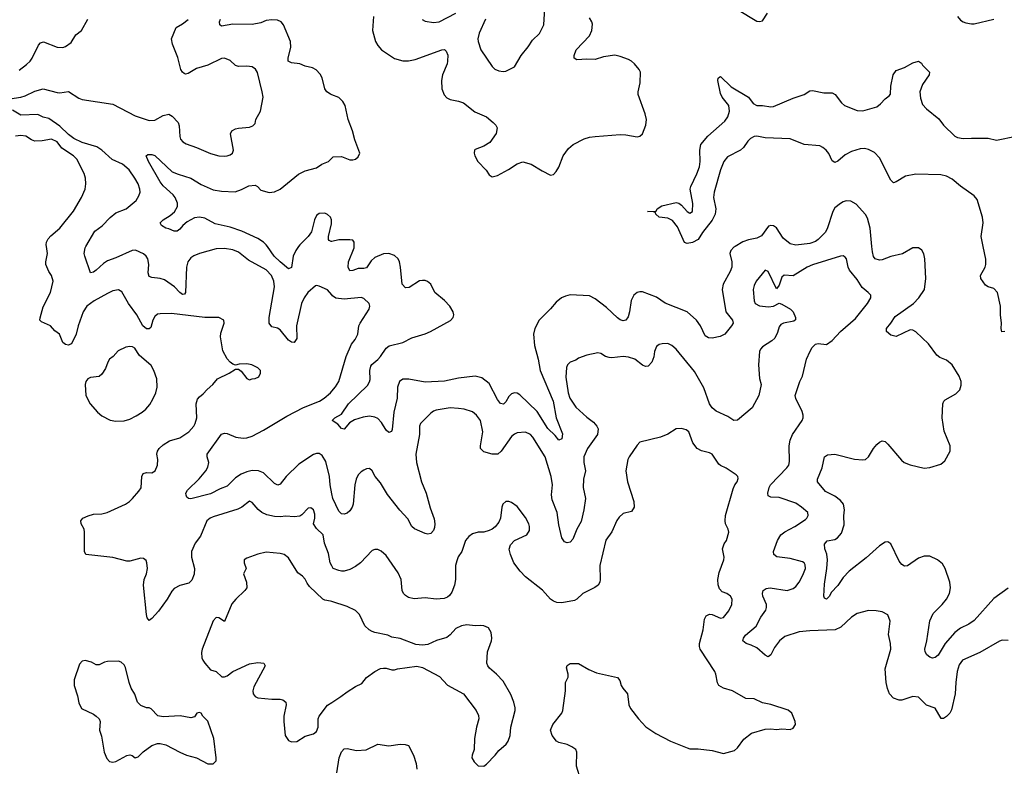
# Model space of a CAD drawing. Header units: inches. Extents: x 1839270 to 1929235, y 762242 to 910350.
# Tile 249 of 256: x 1867761 to 1874825, y 876270 to 881626. Entities that reach past the tile are written whole.
import ezdxf

# ---------------------------------------------------------------- set-up
doc = ezdxf.new("R2010")
doc.units = ezdxf.units.IN
doc.header["$MEASUREMENT"] = 0
for name, color, linetype in [('B8867', 7, 'Continuous'), ('B8868', 7, 'Continuous'), ('B8877', 7, 'Continuous'), ('B8878', 7, 'Continuous')]:
    doc.layers.add(name, color=color, linetype=linetype)

msp = doc.modelspace()

# ---------------------------------------------------------------- linework, layer by layer
at = {"layer": 'B8867', "color": 5}
for points, elevation in [([(1870000, 877707.7), (1869987.6, 877730), (1869975.4, 877795.4), (1869948.8, 877870), (1869938.9, 877930), (1869890, 877976.1), (1869868.7, 878010), (1869879.7, 878050), (1869878, 878078), (1869870, 878109.2), (1869850, 878123.7), (1869830, 878122.7), (1869785.3, 878074.7), (1869770, 878064.7), (1869730, 878059.8), (1869670, 878064.8), (1869630, 878060.6), (1869590, 878062.4), (1869533.9, 878073.9), (1869498.9, 878090), (1869471.2, 878111.2), (1869430, 878162.9), (1869410, 878171.6), (1869354.4, 878130), (1869325.4, 878114.6), (1869150, 878060.7), (1869127.2, 878050), (1869104.7, 878030), (1869058.2, 877921.8), (1869021.1, 877870), (1868994.3, 877810), (1868993.6, 877770), (1869015.9, 877690), (1869012.1, 877647.9), (1868995.6, 877604.4), (1868975.4, 877584.6), (1868910, 877566.9), (1868870, 877544.2), (1868853.2, 877526.8), (1868819.5, 877470), (1868757.5, 877382.5), (1868710, 877329.4), (1868690, 877316), (1868675.3, 877335.3), (1868670, 877358), (1868649.7, 877570), (1868654.3, 877610), (1868671.2, 877650), (1868676.9, 877690), (1868673.6, 877730), (1868667.2, 877747.2), (1868650, 877760.9), (1868630, 877762.9), (1868550, 877741.2), (1868530, 877740.9), (1868430, 877768.2), (1868235.3, 877790), (1868225.1, 877810), (1868226, 877950), (1868222.7, 877970), (1868202, 878010), (1868199.5, 878030), (1868215.1, 878050), (1868252.1, 878067.9), (1868290, 878077.7), (1868350, 878081.1), (1868388.3, 878091.7), (1868519.3, 878150), (1868549.5, 878170), (1868569.6, 878190), (1868616.3, 878243.7), (1868631.7, 878268.3), (1868637.2, 878350), (1868647.3, 878370), (1868670, 878376.5), (1868710, 878374.4), (1868734, 878390), (1868749.5, 878430), (1868751.6, 878470), (1868745.6, 878510), (1868749.6, 878530), (1868760.5, 878550), (1868790, 878577), (1868835.3, 878604.7), (1868910, 878627.2), (1868924.4, 878635.6), (1868973.6, 878670), (1869009.7, 878710), (1869020.4, 878730), (1869030.9, 878770), (1869026.6, 878870), (1869037.2, 878902.8), (1869050, 878921.1), (1869077.9, 878942.1), (1869105.8, 878974.2), (1869146.3, 879010), (1869179.6, 879050), (1869264, 879090), (1869310, 879118), (1869330, 879118), (1869350, 879104.7), (1869390, 879051.3), (1869410, 879042), (1869429.1, 879050.9), (1869450, 879051.3), (1869476.5, 879063.5), (1869488, 879090), (1869488, 879110), (1869470, 879128), (1869426, 879150), (1869390, 879157.2), (1869334.6, 879154.6), (1869310, 879148), (1869290, 879154), (1869270, 879169), (1869250, 879193.2), (1869218.4, 879250), (1869200.9, 879350), (1869203.7, 879376.3), (1869228, 879450), (1869226, 879470), (1869188.7, 879488.7), (1869090, 879489.6), (1868850, 879518.8), (1868770, 879516.3), (1868750, 879513), (1868730, 879497.6), (1868715.6, 879470), (1868700.9, 879419.1), (1868690, 879407.3), (1868670, 879408.4), (1868644.5, 879430), (1868601.7, 879510), (1868542.4, 879590), (1868494.1, 879674.1), (1868470, 879687.1), (1868430, 879682), (1868390, 879663.1), (1868296.4, 879610), (1868242, 879570), (1868215.6, 879530), (1868180.3, 879430), (1868167.2, 879370), (1868136.4, 879310), (1868130, 879302), (1868110, 879292), (1868090, 879296.2), (1868070, 879309.6), (1868046.6, 879370), (1868014.1, 879394.1), (1867981.2, 879430), (1867917.6, 879457.6), (1867906.6, 879470), (1867907.2, 879487.2), (1867930, 879567.3), (1867981.7, 879670), (1868001.1, 879750), (1867989.7, 879790), (1867970, 879820.7), (1867948.2, 879870), (1867948.1, 879890), (1867960.9, 879950), (1867952.9, 880000)], 660), ([(1870000, 879652.4), (1869968.8, 879688.8), (1869910, 879715.1), (1869890, 879718.7), (1869884.2, 879715.8), (1869829.1, 879670), (1869801.3, 879630), (1869782.2, 879590), (1869746, 879430), (1869750, 879338), (1869730, 879309.3), (1869710, 879312.3), (1869690, 879327), (1869630, 879401.1), (1869610, 879412.3), (1869570, 879423), (1869549.8, 879449.8), (1869551.8, 879490), (1869589.2, 879709.2), (1869584.7, 879750), (1869567.2, 879790), (1869530, 879830.6), (1869401.8, 879901.8), (1869330, 879957.8), (1869290, 879975.9), (1869230, 879986), (1869170, 879983.5), (1869050, 879949.7), (1869010, 879932.3), (1868990, 879917.7), (1868968.1, 879890), (1868958.2, 879850), (1868951.2, 879668.8), (1868942.4, 879657.6), (1868930, 879654.3), (1868910, 879668.6), (1868870.5, 879710.5), (1868799.7, 879759.7), (1868770, 879770.7), (1868710, 879776), (1868690, 879785.1), (1868683.9, 879810), (1868688.7, 879870), (1868679.7, 879910), (1868668.2, 879930), (1868650, 879946.9), (1868592.4, 879972.4), (1868568.7, 879971.3), (1868450, 879918.2), (1868390, 879896.4), (1868362, 879878), (1868310, 879829.6), (1868290, 879815.1), (1868270, 879809.3), (1868227.8, 879930), (1868224.2, 879950), (1868229.6, 879990), (1868235.5, 880000)], 640), ([(1869762.3, 880000), (1869741.3, 879970), (1869723, 879930), (1869711.2, 879848.8), (1869690, 879839.7), (1869630, 879888.3), (1869587.4, 879930), (1869537.8, 880000)], 620), ([(1870000, 878224.9), (1869987.9, 878290), (1869983.6, 878350), (1869956.6, 878456.6), (1869930, 878500.5), (1869910, 878512.8), (1869890, 878514), (1869870, 878506.9), (1869762.6, 878437.4), (1869671.9, 878348.1), (1869630, 878293.6), (1869612.8, 878287.2), (1869590, 878298.9), (1869510, 878376), (1869474, 878390), (1869430, 878392.2), (1869390, 878382.9), (1869350, 878365.6), (1869310, 878338.5), (1869250, 878278.9), (1869199.5, 878260.5), (1869130, 878225.1), (1868990, 878189.6), (1868972.1, 878192.1), (1868961.2, 878201.2), (1868954.8, 878214.8), (1868954, 878230), (1868964.2, 878250), (1869048.1, 878331.9), (1869096.1, 878390), (1869110, 878416.3), (1869116.8, 878450), (1869106.3, 878490), (1869106.3, 878510), (1869210, 878653), (1869230, 878659.3), (1869250, 878657), (1869311.1, 878631.1), (1869363.8, 878623.8), (1869390, 878626.2), (1869430, 878638.7), (1869510, 878681.2), (1869677.8, 878782.2), (1869796.6, 878843.4), (1869911.8, 878890), (1869945.1, 878910), (1869990, 878950.4), (1870000, 878961.7)], 640), ([(1870000, 877451), (1869990, 877454.3), (1869950, 877461.6), (1869936, 877470), (1869839.7, 877559.7), (1869822.6, 877582.6), (1869810, 877612.3), (1869790, 877634.5), (1869756.9, 877656.9), (1869690, 877765.2), (1869659, 877790), (1869630, 877797.6), (1869530, 877806), (1869468.9, 877791.1), (1869390, 877762.7), (1869371, 877750), (1869370.7, 877730), (1869386, 877690), (1869367.3, 877650), (1869387.7, 877590), (1869391, 877550), (1869376, 877530), (1869310.8, 877470), (1869284.1, 877435.9), (1869230, 877309), (1869190, 877336), (1869170, 877338), (1869150, 877312.3), (1869070.4, 877110), (1869065.9, 877085.9), (1869068.9, 877048.9), (1869074.9, 877030), (1869088.8, 877008.8), (1869130, 876962.8), (1869170, 876951), (1869210.9, 876910.9), (1869230, 876910.8), (1869250, 876918.8), (1869289.6, 876950.4), (1869410, 877004), (1869470, 877013.4), (1869512, 877010), (1869521, 876990), (1869440.7, 876839.3), (1869433, 876810), (1869436.3, 876790), (1869450.4, 876770.4), (1869470, 876760.5), (1869570, 876750.7), (1869630, 876750.7), (1869650, 876746.8), (1869670, 876731), (1869672.7, 876710), (1869657.1, 876630), (1869654.9, 876590), (1869666.4, 876490), (1869690, 876454), (1869710, 876444.9), (1869750, 876447.7), (1869810, 876486), (1869870, 876502.8), (1869890, 876518.8), (1869903.6, 876550), (1869902, 876610), (1869909.7, 876630), (1869970, 876708.2), (1870000, 876727.5)], 680)]:
    msp.add_lwpolyline(points, dxfattribs=dict(at, elevation=elevation))
at = {"layer": 'B8867', "color": 5, "elevation": 680}
for points in [[(1868550, 879282.5), (1868522, 879278), (1868468, 879250), (1868430.5, 879210), (1868404.9, 879190), (1868392.2, 879170), (1868377.3, 879122.7), (1868350, 879083.7), (1868330, 879066.6), (1868270, 879058.3), (1868250.7, 879050), (1868236.5, 879030), (1868230.3, 879010), (1868236.3, 878930), (1868267.7, 878870), (1868319.1, 878810), (1868350, 878784.4), (1868410, 878754), (1868450, 878746.7), (1868510, 878748.9), (1868550, 878760.9), (1868596, 878784), (1868640.7, 878810), (1868667, 878833), (1868694.6, 878865.4), (1868716.6, 878903.4), (1868737.7, 878950), (1868747.1, 878990), (1868744.2, 879050), (1868723.6, 879110), (1868704.5, 879144.5), (1868619.3, 879219.3), (1868588, 879270), (1868570, 879280.3)], [(1868230, 877029.2), (1868210, 877024), (1868190, 877002), (1868150.8, 876890), (1868150.8, 876850), (1868175.9, 876775.9), (1868185.2, 876725.2), (1868204.9, 876684.9), (1868290, 876642.8), (1868310.5, 876630.5), (1868330.8, 876610), (1868338.8, 876590), (1868334, 876530), (1868347, 876487), (1868367.7, 876370), (1868385.1, 876325.1), (1868404.2, 876304.2), (1868430, 876298.6), (1868450, 876303.5), (1868530, 876346.7), (1868550, 876353), (1868567.5, 876347.5), (1868590, 876331), (1868610, 876337.3), (1868646.7, 876373.3), (1868710, 876419.3), (1868750, 876433), (1868770, 876433.4), (1868810, 876424.9), (1868910.4, 876370.4), (1868958, 876350), (1869030, 876330.4), (1869110, 876288.5), (1869150, 876288.5), (1869169.5, 876310), (1869171.6, 876330), (1869153.5, 876470), (1869110, 876594), (1869074, 876630), (1869062, 876650), (1869050, 876655.1), (1869032, 876650), (1869015.2, 876624.8), (1868990, 876618), (1868911.7, 876631.7), (1868790, 876623.7), (1868752.1, 876632.1), (1868703.1, 876683.1), (1868689.1, 876689.1), (1868670, 876689.3), (1868630, 876705.6), (1868607, 876730), (1868587, 876787), (1868560.5, 876830), (1868546, 876870), (1868519.3, 876979.3), (1868510, 876997.2), (1868490, 877016), (1868470, 877025.2), (1868390, 877022), (1868370, 877018), (1868330, 876998), (1868310, 876998), (1868276.5, 877016.5)]]:
    msp.add_lwpolyline(points, close=True, dxfattribs=at)
at = {"layer": 'B8868', "color": 5}
for points, elevation in [([(1867690, 881059.5), (1867770, 881071.4), (1867800.1, 881079.9), (1867870, 881113.7), (1867930, 881130.4), (1868030, 881103.1), (1868050, 881101.7), (1868110, 881110.4), (1868184.2, 881064.2), (1868210, 881054.6), (1868430, 881020.9), (1868590, 880937.1), (1868690, 880903.5), (1868730, 880906.5), (1868790, 880939.5), (1868830, 880948.4), (1868854.5, 880934.5), (1868897.6, 880890), (1868904.4, 880864.4), (1868908.9, 880788.9), (1868914.9, 880770), (1868930.7, 880750), (1868955.8, 880735.8), (1869030, 880710.3), (1869130, 880666.7), (1869190, 880648.7), (1869227.1, 880647.1), (1869250, 880648.8), (1869270, 880657.1), (1869286.6, 880670), (1869294, 880690), (1869272.3, 880807.7), (1869282.7, 880830), (1869310, 880843.8), (1869330, 880848.2), (1869410, 880856.4), (1869434, 880866), (1869450, 880882.8), (1869456.2, 880910), (1869489.8, 880970.2), (1869507.2, 881070), (1869501.6, 881110), (1869468.2, 881248.2), (1869452.4, 881272.4), (1869430, 881287.3), (1869390, 881293), (1869329.7, 881289.7), (1869310, 881298.4), (1869270, 881334.5), (1869230, 881349.5), (1869210, 881347), (1869110, 881300.5), (1869030, 881275.4), (1868970, 881239.7), (1868950, 881236.3), (1868940.9, 881240.9), (1868928.9, 881248.9), (1868917.4, 881270), (1868896, 881356), (1868856.9, 881450), (1868851.1, 881490), (1868883.6, 881570), (1868930, 881595.6), (1868970, 881627.2)], 640), ([(1867756.6, 881263.4), (1867810, 881304.9), (1867836.8, 881330), (1867850.9, 881350), (1867896.8, 881443.2), (1867910, 881461.6), (1867932.1, 881467.9), (1868030, 881430.4), (1868070, 881427.7), (1868090, 881433.4), (1868130, 881463), (1868162.8, 881517.2), (1868204, 881550), (1868250, 881630.7)], 660), ([(1870000, 881087.1), (1869990, 881091), (1869965.4, 881110), (1869951.4, 881131.4), (1869931.7, 881210), (1869915.8, 881235.8), (1869887, 881267), (1869861.2, 881281.2), (1869810, 881293.6), (1869770, 881309.8), (1869710, 881316.1), (1869688.1, 881328.1), (1869687, 881350), (1869705.3, 881430), (1869704.1, 881470), (1869654, 881590), (1869638, 881610), (1869610, 881623.1), (1869570, 881626.6), (1869530, 881620.2), (1869490, 881604.6), (1869430, 881592.7), (1869290, 881594), (1869210, 881580.7), (1869196, 881590), (1869195.1, 881610), (1869201.7, 881630)], 620), ([(1868235.5, 880000), (1868300.4, 880110), (1868353.7, 880146.3), (1868410, 880207.1), (1868450, 880239.7), (1868524.7, 880270), (1868596.3, 880330), (1868616.6, 880363.4), (1868625.1, 880390), (1868623.5, 880410), (1868610, 880449.2), (1868588.2, 880490), (1868545.4, 880550), (1868498.9, 880590), (1868423.9, 880623.9), (1868349.8, 880690), (1868314.8, 880714.8), (1868210, 880744.6), (1868150, 880773.8), (1868110, 880802.3), (1868050, 880862), (1867970, 880916.5), (1867930, 880926), (1867890, 880945.3), (1867770, 880940.5), (1867710, 880977.6)], 640), ([(1867952.9, 880000), (1867951.3, 880010), (1867952.7, 880030), (1867965.6, 880054.4), (1867983.9, 880076.1), (1868048.9, 880131.1), (1868147.5, 880252.5), (1868205.1, 880350), (1868229.6, 880410), (1868234.5, 880450), (1868232, 880490), (1868223.9, 880523.9), (1868170, 880626.6), (1868147, 880650), (1868064.4, 880704.4), (1868029.6, 880750), (1867990, 880769.7), (1867923.4, 880756.6), (1867870, 880754.5), (1867844.7, 880764.7), (1867806, 880790), (1867770, 880796.5), (1867731.8, 880791.8)], 660), ([(1869537.8, 880000), (1869530, 880011), (1869510, 880030.9), (1869470, 880056.4), (1869354.7, 880110), (1869270, 880138.8), (1869162.8, 880162.8), (1869090, 880201.4), (1869050, 880210.7), (1869016.2, 880203.8), (1868963, 880177), (1868931.8, 880150), (1868910, 880123.6), (1868890, 880109.6), (1868870, 880109.6), (1868830, 880126.3), (1868809.2, 880130), (1868779.3, 880150), (1868769.2, 880170), (1868789.3, 880190), (1868839.4, 880220.6), (1868871.3, 880248.7), (1868893.1, 880286.9), (1868894.2, 880310), (1868876.2, 880350), (1868862, 880370), (1868790, 880434.6), (1868770, 880462.4), (1868685.7, 880610), (1868668.7, 880650), (1868680.9, 880659.1), (1868710, 880658.4), (1868731, 880651), (1868854.9, 880534.9), (1868897.3, 880517.3), (1868990, 880489), (1869063.7, 880443.7), (1869150, 880405.6), (1869210, 880395.5), (1869308.1, 880391.9), (1869352.3, 880407.7), (1869404.4, 880435.6), (1869450, 880440.3), (1869468, 880430), (1869490, 880404.2), (1869550, 880386), (1869590, 880392), (1869630, 880410.2), (1869761.1, 880518.9), (1869810, 880541.7), (1869890, 880563.5), (1869929.9, 880590.1), (1869975.4, 880610), (1870000, 880632.5)], 620), ([(1870000, 880036.1), (1869995.1, 880035.1), (1869982, 880042), (1869976.3, 880050), (1869975.6, 880070), (1869998, 880162), (1869998.1, 880190), (1869989.8, 880210), (1869970, 880229.8), (1869950, 880237.3), (1869910, 880235.4), (1869890, 880221), (1869875.8, 880190), (1869855.3, 880104.7), (1869830.1, 880069.9), (1869770, 880010.9), (1869762.3, 880000)], 620)]:
    msp.add_lwpolyline(points, dxfattribs=dict(at, elevation=elevation))
at = {"layer": 'B8877', "color": 5}
for points, elevation in [([(1874853, 877173), (1874810, 877174.7), (1874790, 877167.8), (1874650, 877086.9), (1874526, 877030), (1874502.4, 876997.6), (1874487.9, 876950), (1874476.5, 876870), (1874472.2, 876790), (1874445.8, 876674.2), (1874433.7, 876650), (1874410, 876627.3), (1874390, 876612.3), (1874372.7, 876612.7), (1874330, 876685.6), (1874267.4, 876707.4), (1874210, 876766), (1874170, 876769.6), (1874090, 876744.2), (1874070, 876743), (1874030, 876759.6), (1874001.3, 876790), (1873986.8, 876826.8), (1873977.2, 876870), (1873971, 876969), (1874011.8, 877110), (1874009.5, 877150), (1873995.5, 877215.5), (1874006, 877310), (1873990, 877355.3), (1873950, 877377.2), (1873905.6, 877385.6), (1873850, 877386.6), (1873770, 877367), (1873730, 877340.7), (1873653, 877267), (1873611.2, 877248.8), (1873430, 877241.5), (1873353.5, 877233.5), (1873250, 877199.8), (1873212.1, 877170), (1873177.6, 877122.4), (1873150, 877069.3), (1873130, 877055.1), (1873110, 877067), (1873050, 877119.7), (1873010, 877139.1), (1872974, 877150), (1872949.4, 877170), (1872954.5, 877190), (1872967.3, 877210), (1873044, 877276), (1873079.3, 877340.7), (1873113.3, 877390), (1873119.7, 877410), (1873118, 877430), (1873093.3, 877490), (1873089.7, 877510.3), (1873095.1, 877530), (1873115.6, 877544.4), (1873146, 877550), (1873268.5, 877531.5), (1873310, 877544.6), (1873330, 877560.3), (1873352.4, 877590), (1873379.5, 877640.5), (1873398.5, 877690), (1873395.8, 877715.8), (1873389, 877729), (1873376.5, 877736.5), (1873290, 877761.1), (1873192.6, 877772.6), (1873171.8, 877790), (1873169.7, 877810), (1873198.4, 877890), (1873222, 877930), (1873250, 877952.2), (1873321.6, 877990), (1873399.4, 878040.6), (1873409.4, 878050), (1873418.4, 878070), (1873414.5, 878090), (1873371.3, 878130), (1873330, 878158.2), (1873210, 878199.4), (1873150, 878199.7), (1873132, 878210), (1873128.5, 878230), (1873137.2, 878270), (1873148.9, 878290), (1873264.7, 878410), (1873278.3, 878430), (1873284.6, 878455.4), (1873282.4, 878570), (1873288.4, 878610), (1873305.7, 878650), (1873375.1, 878750), (1873382.7, 878770), (1873382.7, 878790), (1873375.5, 878815.5), (1873330, 878908), (1873324, 878930), (1873359, 879030), (1873378, 879070), (1873406.6, 879190), (1873431.7, 879248.3), (1873446.2, 879273.8), (1873470, 879299.1), (1873490, 879303.8), (1873550, 879297.1), (1873590, 879324.9), (1873650, 879390.5), (1873758.6, 879481.4), (1873844.5, 879590), (1873866.6, 879630), (1873866.6, 879650), (1873849.6, 879670), (1873805.8, 879705.8), (1873770, 879761.6), (1873715.1, 879830), (1873704.7, 879850), (1873693.6, 879910), (1873683.6, 879923.6), (1873670, 879932), (1873650, 879929.6), (1873450, 879868.6), (1873410.2, 879849.8), (1873310, 879789.7), (1873247, 879793), (1873230, 879779.3), (1873210, 879722), (1873190, 879695.3), (1873130, 879819.3), (1873110, 879829.5), (1873045.5, 879750), (1873030, 879719.3), (1873023.9, 879690), (1873031.7, 879610), (1873037.6, 879590), (1873070, 879572.9), (1873132.9, 879567.1), (1873169.6, 879570.4), (1873210, 879592), (1873230, 879584.7), (1873290.3, 879550.3), (1873310, 879530.8), (1873326.8, 879490), (1873326, 879474), (1873315.5, 879464.5), (1873242, 879450), (1873221.3, 879438.7), (1873210, 879422), (1873197.7, 879382.3), (1873178, 879342), (1873157.6, 879322.4), (1873090, 879279.3), (1873076.7, 879263.3), (1873070, 879246), (1873062.4, 879150), (1873068.1, 879051.9), (1873080.4, 879010), (1873063.1, 878930), (1873017.4, 878842.6), (1872910, 878752.3), (1872884, 878750), (1872840.5, 878780.5), (1872758, 878818), (1872730, 878840.7), (1872710.9, 878870.9), (1872670, 878984.5), (1872602.5, 879102.5), (1872470, 879262), (1872439.3, 879290), (1872410, 879303.6), (1872370, 879302), (1872350, 879295.1), (1872330, 879281.2), (1872314.9, 879245.1), (1872310, 879208.7), (1872297, 879170), (1872270, 879140.7), (1872250, 879138.4), (1872230, 879147.8), (1872173.6, 879190), (1872130, 879205.1), (1872090, 879210.9), (1872010, 879201.1), (1871990, 879203), (1871964, 879210), (1871930, 879232.3), (1871910, 879236), (1871830, 879219.5), (1871770, 879197), (1871750, 879184.5), (1871710, 879169.5), (1871699.9, 879160.1), (1871690.3, 879149.7), (1871684.6, 879130), (1871679.2, 879060.8), (1871696.5, 878950), (1871709.1, 878910), (1871750, 878845.7), (1871830, 878774), (1871877.8, 878737.8), (1871901.7, 878710), (1871911.6, 878690), (1871905.5, 878650), (1871834.4, 878550), (1871809.1, 878490), (1871808.2, 878450), (1871820.6, 878390), (1871807.2, 878330), (1871804.1, 878270), (1871820.8, 878190), (1871809.1, 878110), (1871790, 878026), (1871758.7, 877970), (1871730, 877899.3), (1871710, 877878), (1871690, 877872.3), (1871670, 877880.9), (1871650, 877909.3), (1871630, 878001.2), (1871617.3, 878090), (1871580.6, 878180.6), (1871577.7, 878217.7), (1871583, 878290), (1871574.9, 878350), (1871530, 878491.2), (1871443.5, 878630), (1871425.1, 878650), (1871390, 878668.2), (1871330, 878662.6), (1871310, 878653), (1871290, 878635.1), (1871216.5, 878530), (1871190.6, 878510), (1871150, 878509.8), (1871090, 878525.7), (1871068.2, 878550), (1871067.1, 878570), (1871082.7, 878670), (1871067.6, 878750), (1871038.4, 878790), (1871010, 878813.3), (1870950, 878831.3), (1870910, 878837.6), (1870850, 878840.5), (1870750, 878824.5), (1870730, 878817), (1870710, 878803.7), (1870637.3, 878730), (1870628.5, 878710), (1870628.9, 878650), (1870603.2, 878510), (1870607.1, 878450), (1870644.2, 878310), (1870676.3, 878230), (1870704.8, 878124.8), (1870734.3, 878045.7), (1870740.3, 878010), (1870736.7, 877983.3), (1870730, 877961.2), (1870710, 877939.3), (1870690, 877935.1), (1870670, 877939.5), (1870594.3, 877974.3), (1870575.6, 877990), (1870544.9, 878044.9), (1870488.3, 878108.3), (1870400.8, 878220.8), (1870350, 878302.9), (1870311.5, 878350), (1870290, 878389), (1870270, 878405.2), (1870250, 878403.7), (1870230, 878394), (1870210, 878382.9), (1870190, 878360.9), (1870174.9, 878330), (1870164.7, 878290), (1870153.1, 878150), (1870147.4, 878130), (1870130, 878102.4), (1870110, 878086.6), (1870090, 878078.9), (1870070, 878081.3), (1870050, 878100.7), (1870006.5, 878190), (1870000, 878224.9)], 640), ([(1872895, 880000), (1872885.6, 879994.4), (1872863.6, 879970), (1872856.9, 879950), (1872870.2, 879890), (1872870.2, 879850), (1872859.1, 879820.9), (1872807.6, 879730), (1872801.8, 879690), (1872826.3, 879530), (1872876.1, 879470), (1872879.6, 879450), (1872868.9, 879430), (1872820.7, 879370), (1872785.8, 879354.2), (1872730, 879342), (1872703.5, 879343.5), (1872679.1, 879359.1), (1872645.5, 879430), (1872615.7, 879470), (1872550.5, 879530.5), (1872391.6, 879591.6), (1872330, 879636.3), (1872230, 879674.3), (1872210, 879675.1), (1872190, 879669.6), (1872166.4, 879650), (1872149.1, 879610.9), (1872136.1, 879530), (1872125.8, 879494.2), (1872110, 879469.6), (1872090, 879466.3), (1872070, 879473), (1872050, 879488), (1871970, 879562.7), (1871890, 879623.5), (1871850, 879644.8), (1871710, 879652), (1871676.1, 879643.9), (1871647.3, 879630), (1871610, 879599.5), (1871569, 879551), (1871488.9, 879471.1), (1871456.9, 879410), (1871448.2, 879370), (1871454.3, 879290), (1871481.2, 879190), (1871494.1, 879110), (1871588.9, 878890), (1871610.7, 878770.7), (1871655.6, 878655.6), (1871650, 878619.3), (1871630, 878609.4), (1871602.9, 878642.9), (1871550, 878692.8), (1871474.2, 878814.2), (1871350, 878935.3), (1871330, 878946), (1871311.8, 878948.2), (1871290, 878942.6), (1871270, 878923), (1871250, 878885.6), (1871232.8, 878867.2), (1871210, 878872.8), (1871190, 878900.5), (1871130, 879015.4), (1871077.6, 879057.6), (1871030, 879068.9), (1870910, 879055.6), (1870808.2, 879031.8), (1870670, 879026.5), (1870553.4, 879046.6), (1870510, 879048.3), (1870484.9, 879030), (1870472.3, 878990), (1870469.1, 878910), (1870444.2, 878810), (1870432.8, 878687.2), (1870427.7, 878672.3), (1870410, 878663.7), (1870390, 878682), (1870357, 878737), (1870330, 878764.8), (1870310, 878774.5), (1870270, 878781.7), (1870224.5, 878775.5), (1870164.1, 878755.9), (1870127.1, 878732.9), (1870090, 878689.5), (1870070, 878694.5), (1870043.5, 878723.5), (1870002.7, 878750), (1870022.7, 878770), (1870070, 878796.5), (1870120.9, 878870), (1870257.2, 879002.8), (1870271.3, 879028.7), (1870274.5, 879045.5), (1870272.3, 879110), (1870279.4, 879140.6), (1870287.2, 879152.8), (1870330, 879188.3), (1870348.9, 879210), (1870390, 879270.3), (1870412.4, 879287.6), (1870510, 879309.4), (1870575.5, 879344.5), (1870670, 879372.9), (1870709.4, 879390), (1870850.8, 879469.2), (1870871.8, 879490), (1870876.2, 879510), (1870871.6, 879530), (1870848, 879570), (1870810, 879611.5), (1870740.5, 879670), (1870709.6, 879730), (1870687.8, 879747.8), (1870670, 879754.8), (1870650, 879756), (1870630, 879752.1), (1870556.1, 879703.9), (1870530, 879702), (1870505.3, 879730), (1870494.3, 879850), (1870485.5, 879890), (1870476.3, 879910), (1870450, 879934), (1870410, 879948.1), (1870370, 879946.4), (1870310, 879920.2), (1870282.9, 879897.1), (1870250, 879846.2), (1870230, 879840.2), (1870190, 879840.2), (1870150, 879826), (1870130, 879824.5), (1870118, 879850), (1870121.1, 879890), (1870161.5, 879990), (1870161.3, 880000)], 620), ([(1874853.4, 877546.6), (1874750, 877473.3), (1874610, 877315.6), (1874570.1, 877289.9), (1874510, 877260.7), (1874469.2, 877230), (1874402, 877150), (1874350, 877066.3), (1874330, 877049.6), (1874310, 877045.1), (1874290, 877051.8), (1874269.8, 877069.8), (1874258, 877090), (1874254, 877110), (1874269.8, 877170), (1874290, 877313.4), (1874314.2, 877365.8), (1874379.7, 877430), (1874409.7, 877470), (1874431.9, 877510), (1874439.7, 877550), (1874435.1, 877590), (1874402, 877690), (1874381.6, 877721.6), (1874346.6, 877750), (1874290, 877776.9), (1874250, 877778.3), (1874210, 877764), (1874130, 877707.8), (1874110, 877706.3), (1874090, 877717.4), (1874070, 877742.4), (1874010, 877866.3), (1873990, 877879.8), (1873970, 877877.4), (1873930, 877852.1), (1873834.2, 877765.8), (1873712.6, 877670), (1873670, 877625.3), (1873630, 877567.7), (1873583.6, 877516.4), (1873570, 877489.6), (1873550, 877469.6), (1873535.5, 877475.5), (1873529.7, 877490), (1873535.6, 877575.6), (1873552.7, 877690), (1873557, 877750), (1873551.5, 877791.5), (1873537.7, 877830), (1873535.6, 877864.4), (1873553.3, 877886.7), (1873610, 877898), (1873629.6, 877910), (1873658, 877942), (1873677.2, 878002.8), (1873673.7, 878066.3), (1873679.4, 878110), (1873670.7, 878150), (1873650, 878177.2), (1873610, 878208.6), (1873542, 878242), (1873486, 878310), (1873485.1, 878330), (1873517.4, 878410), (1873536, 878490), (1873556.6, 878503.4), (1873610, 878509.1), (1873750, 878472.4), (1873810, 878467.6), (1873828.5, 878471.5), (1873850.7, 878489.3), (1873886.3, 878550), (1873910, 878578.4), (1873930, 878596.4), (1873950, 878604.9), (1873970, 878599.5), (1873990, 878581.3), (1874087, 878467), (1874107.7, 878450), (1874150, 878432.2), (1874250, 878408.2), (1874290, 878413), (1874370, 878436.3), (1874398.3, 878461.7), (1874436.2, 878530), (1874437.6, 878570), (1874393.1, 878673.1), (1874380.3, 878770), (1874384.5, 878870), (1874390.9, 878889.1), (1874400.5, 878899.5), (1874477, 878943), (1874506.6, 878970), (1874516.9, 879003.1), (1874516.9, 879030), (1874502, 879070), (1874450, 879149.6), (1874410, 879182.9), (1874363.5, 879203.5), (1874340.3, 879220.3), (1874280.4, 879300.4), (1874190, 879387.4), (1874170, 879398.2), (1874150, 879400.3), (1874050, 879353.5), (1874010, 879363.4), (1873980.3, 879390), (1873980.9, 879410), (1874011.8, 879448.2), (1874042.3, 879497.7), (1874173, 879590), (1874211.5, 879630), (1874252.1, 879690), (1874263.1, 879770), (1874255.1, 879910), (1874247.6, 879947.6), (1874233.1, 879973.1), (1874210, 879989.3), (1874170, 879989.5), (1874093.9, 879946.1), (1874010, 879927.9), (1873950, 879902.4), (1873930, 879900.2), (1873899.7, 879910), (1873887.5, 879927.5), (1873879.8, 879959.8), (1873875.5, 880000)], 620), ([(1874830, 879389.7), (1874808, 879388), (1874801.6, 879410), (1874804.7, 879450), (1874797.5, 879510), (1874798.2, 879570), (1874775.3, 879670), (1874750, 879698.7), (1874710, 879710.5), (1874690, 879722.8), (1874657, 879770), (1874655.1, 879790), (1874688.2, 879850), (1874693, 879870), (1874692.6, 879907.4), (1874673.7, 880000)], 580), ([(1870000, 878961.7), (1870027.3, 878992.7), (1870049.7, 879030), (1870104.5, 879210), (1870142.2, 879297.8), (1870167.3, 879332.7), (1870186, 879370), (1870195.1, 879430), (1870202.7, 879450), (1870269, 879550), (1870274, 879570), (1870269, 879590), (1870230, 879626), (1870210, 879633.6), (1870090, 879621), (1870030, 879628.9), (1870005.7, 879645.7), (1870000, 879652.4)], 640), ([(1871786.6, 876170), (1871756.9, 876270), (1871757.2, 876370), (1871751.1, 876390), (1871722.9, 876410), (1871690, 876425.3), (1871630, 876439.3), (1871613, 876450), (1871580.4, 876490), (1871569.7, 876530), (1871586.9, 876570), (1871649.6, 876650), (1871656.9, 876670), (1871677.2, 876810), (1871676.9, 876870), (1871695.3, 876910), (1871695.3, 876930), (1871683.5, 876976.5), (1871688.1, 876991.9), (1871710, 877008), (1871770, 877007.7), (1871844.4, 876964.4), (1871899.6, 876939.6), (1872050, 876906.8), (1872066, 876886), (1872076.3, 876850), (1872087.3, 876830), (1872122.8, 876790), (1872132.2, 876710), (1872143.7, 876683.7), (1872201.6, 876610), (1872253.1, 876553.1), (1872324.4, 876504.4), (1872430, 876450.4), (1872550, 876401.1), (1872570, 876395.3), (1872630, 876394.9), (1872730, 876383), (1872810, 876360.7), (1872890, 876382.8), (1872910, 876402.8), (1872955.3, 876464.7), (1873011.9, 876508.1), (1873110, 876537.3), (1873150, 876539.1), (1873190, 876534.8), (1873230, 876538.8), (1873290, 876533.4), (1873310, 876544), (1873326, 876570), (1873325.2, 876590), (1873301.2, 876650), (1873273.6, 876673.6), (1873150, 876712.4), (1873090, 876724.4), (1873030, 876754.3), (1872970, 876755.6), (1872876, 876810), (1872811.1, 876831.1), (1872777.2, 876850), (1872767.6, 876867.6), (1872756.3, 876930), (1872748, 876950), (1872643.5, 877110), (1872637.2, 877130), (1872637.8, 877150), (1872664.8, 877250), (1872674.5, 877325.5), (1872686, 877350), (1872710, 877360.5), (1872730, 877359.3), (1872790, 877332.4), (1872810, 877338.4), (1872850, 877384.9), (1872871.5, 877430), (1872871.8, 877470), (1872860.9, 877490), (1872834, 877510), (1872801, 877521), (1872782.3, 877542.3), (1872772.3, 877572.3), (1872769.7, 877610), (1872778.8, 877661.2), (1872812.7, 877750), (1872816, 877770), (1872802.7, 877830), (1872815.1, 877864.9), (1872833.2, 877890), (1872849.2, 877950), (1872845.2, 877970), (1872826, 878010), (1872822.7, 878030), (1872826, 878070), (1872880.1, 878259.9), (1872891.6, 878288.4), (1872909.2, 878310), (1872915.5, 878335.5), (1872913.2, 878350), (1872901.5, 878361.5), (1872830, 878409.4), (1872790, 878427), (1872777.4, 878437.4), (1872729.7, 878509.7), (1872710, 878518.7), (1872652.3, 878532.3), (1872620.9, 878550), (1872589.6, 878590), (1872562.7, 878670), (1872543.9, 878683.9), (1872510, 878693.6), (1872470, 878691.6), (1872410, 878652.3), (1872358, 878630), (1872210, 878594.5), (1872190, 878573.2), (1872134.8, 878490), (1872124, 878470), (1872110.6, 878389.4), (1872122.6, 878310), (1872166.4, 878170), (1872170, 878128.7), (1872150, 878097.2), (1872090, 878082.7), (1872062.3, 878057.7), (1872046.1, 878033.9), (1872010, 877952.7), (1871966.7, 877893.3), (1871923.2, 877710), (1871926.7, 877610), (1871922.3, 877590), (1871910.3, 877570), (1871887.2, 877552.8), (1871801.6, 877510), (1871759.3, 877470), (1871740.5, 877459.5), (1871650, 877441.7), (1871614.6, 877445.4), (1871590, 877454.5), (1871570, 877469.7), (1871513, 877533), (1871389.8, 877629.8), (1871351.3, 877670), (1871306, 877730), (1871281.6, 877790), (1871272.5, 877827.5), (1871281.6, 877858.4), (1871310, 877890.7), (1871399, 877930), (1871418.4, 877961.6), (1871419.5, 877990), (1871414.5, 878010), (1871390, 878054), (1871330, 878133.2), (1871290, 878162.7), (1871270, 878169.3), (1871250, 878169.2), (1871227.3, 878150), (1871220.7, 878130), (1871210.5, 878049.5), (1871198.8, 878021.2), (1871173.2, 877986.8), (1871151.3, 877970), (1871130, 877960.9), (1871090, 877949.5), (1871050, 877949.4), (1871010, 877937), (1870982.6, 877917.4), (1870959.1, 877890), (1870932.4, 877810), (1870907.8, 877772.2), (1870896.7, 877743.3), (1870888.9, 877710), (1870887.1, 877610), (1870881.2, 877570), (1870861.5, 877518.5), (1870845.7, 877494.3), (1870830, 877483.1), (1870805.5, 877474.5), (1870750, 877469.8), (1870670, 877478.7), (1870590, 877471.1), (1870550, 877480.5), (1870530, 877494), (1870514, 877510), (1870505.1, 877530), (1870497.7, 877610), (1870477.4, 877657.4), (1870390, 877782), (1870354.1, 877814.1), (1870330, 877824.5), (1870310, 877824.5), (1870290, 877818), (1870207.2, 877730), (1870170, 877702.4), (1870130, 877682), (1870090, 877669.8), (1870070.9, 877670.9), (1870050, 877674), (1870010, 877689.7), (1870000, 877707.7)], 660), ([(1870000, 876727.5), (1870066, 876770), (1870110, 876804), (1870170, 876842), (1870215.6, 876864.4), (1870250, 876906), (1870309.5, 876950.5), (1870349.6, 876970.4), (1870370, 876974), (1870390, 876974.8), (1870430, 876960.7), (1870450, 876960.7), (1870471.9, 876968.1), (1870610, 876987.3), (1870650, 876978.8), (1870774, 876914), (1870830, 876851), (1870944.7, 876790), (1871036, 876670), (1871053.7, 876633.7), (1871054.8, 876610), (1871037.3, 876550), (1871024, 876470), (1871021, 876390), (1871006.8, 876350), (1871006, 876330), (1871022, 876302), (1871050, 876272), (1871090, 876271.3), (1871110, 876284.7), (1871173.2, 876350), (1871197.6, 876382.4), (1871251.2, 876428.8), (1871266.6, 876450), (1871280.7, 876490), (1871285.6, 876550), (1871315.1, 876670), (1871316, 876690), (1871306.6, 876730), (1871285.8, 876785.8), (1871230, 876881.2), (1871182.7, 876930), (1871132.7, 876972.7), (1871119.5, 876990), (1871111.8, 877010), (1871117, 877090), (1871146, 877170), (1871149.2, 877190), (1871144, 877230), (1871124, 877264), (1871090, 877277.2), (1871070, 877279.3), (1871030, 877278), (1870970, 877284.5), (1870930, 877278.4), (1870890, 877259.3), (1870850, 877212.7), (1870826.7, 877193.3), (1870752.3, 877172.3), (1870690, 877143.6), (1870650, 877138.9), (1870604.2, 877144.2), (1870490, 877187), (1870430, 877197), (1870402, 877210), (1870310, 877229.5), (1870290, 877237.6), (1870269.5, 877250), (1870238.4, 877278.4), (1870198.2, 877358.2), (1870170, 877387), (1870110, 877415.1), (1870000, 877451)], 680), ([(1870036.6, 876223.4), (1870053.7, 876330), (1870070, 876372.7), (1870090, 876394), (1870110, 876397.6), (1870176.6, 876383.4), (1870247.9, 876387.9), (1870331.1, 876428.9), (1870410, 876416), (1870490, 876428), (1870527.3, 876427.3), (1870550, 876418), (1870585.5, 876350), (1870606.7, 876290), (1870610.2, 876250.2)], 660)]:
    msp.add_lwpolyline(points, dxfattribs=dict(at, elevation=elevation))
at = {"layer": 'B8878', "color": 5}
for points, elevation in [([(1871103, 881630), (1871058.4, 881530), (1871048.4, 881490), (1871050.5, 881470), (1871070.6, 881410), (1871150.5, 881290.5), (1871170.6, 881270.6), (1871199.8, 881259.8), (1871230, 881254.8), (1871250, 881257.3), (1871310, 881287.3), (1871359.3, 881370), (1871410, 881430.8), (1871441.1, 881478.9), (1871490, 881527.3), (1871522, 881590), (1871527.5, 881707.5)], 640), ([(1872910, 881699.3), (1873050, 881616.3), (1873070, 881613.4), (1873090, 881618.8), (1873125.9, 881674.1)], 620), ([(1870299.3, 881650), (1870293.4, 881550), (1870313.8, 881470), (1870330, 881441.1), (1870357, 881410), (1870450, 881347.7), (1870510, 881331.4), (1870550, 881332.2), (1870599.3, 881340.7), (1870790, 881410.3), (1870810, 881411.8), (1870821.4, 881401.4), (1870832.5, 881372.5), (1870831.3, 881330), (1870827.9, 881310), (1870793.4, 881230), (1870788.4, 881190), (1870789.3, 881129.3), (1870806.9, 881086.9), (1870826.7, 881066.7), (1870850, 881053.4), (1870910, 881042.4), (1870945.5, 881030), (1871025.3, 880965.3), (1871110.3, 880930.3), (1871159.1, 880890), (1871177.3, 880870), (1871187.7, 880850), (1871179.1, 880810), (1871133.8, 880746.2), (1871090, 880719.3), (1871030, 880695.3), (1871024.7, 880690), (1871021, 880670), (1871026, 880650), (1871046.8, 880610), (1871106.9, 880546.9), (1871130, 880514), (1871150, 880498), (1871190, 880508.7), (1871268.5, 880551.5), (1871330, 880592.7), (1871370, 880607.3), (1871430, 880591), (1871510, 880541), (1871570, 880511), (1871590, 880514.8), (1871610, 880536.3), (1871630, 880568), (1871659.7, 880650), (1871698.8, 880701.2), (1871731.5, 880730), (1871810, 880771.7), (1871850, 880783.6), (1871890, 880788.9), (1872070, 880802.6), (1872110, 880801.1), (1872190, 880787), (1872210, 880790.4), (1872230, 880806.4), (1872254.2, 880870), (1872257.6, 880910), (1872248.5, 880950), (1872198.3, 881090), (1872197.7, 881110), (1872213.1, 881173.1), (1872214, 881250), (1872205.1, 881270), (1872172.8, 881310), (1872151.3, 881330), (1872130, 881342), (1872070, 881362.7), (1872030, 881370.8), (1871950, 881359.4), (1871890, 881341.6), (1871830, 881343.4), (1871757.5, 881337.5), (1871739.3, 881350), (1871738.4, 881370), (1871752.4, 881410), (1871850, 881510.4), (1871866.8, 881550), (1871870, 881594), (1871866.8, 881610), (1871850, 881640.4)], 620), ([(1870648.5, 881628.5), (1870670, 881616.3), (1870730, 881607.4), (1870770, 881612.2), (1870890, 881674.4)], 640), ([(1874490.4, 881650), (1874510, 881623), (1874530, 881610.4), (1874550, 881604.9), (1874590, 881597), (1874610, 881597.6), (1874749, 881630)], 620), ([(1874673.7, 880000), (1874659.4, 880070), (1874672.5, 880170), (1874669.9, 880210), (1874630, 880337), (1874610, 880363.9), (1874511.1, 880431.1), (1874450, 880483.4), (1874410, 880502.7), (1874370, 880513), (1874190, 880518.4), (1874117.1, 880502.9), (1874050, 880462.6), (1874030, 880455.6), (1874010, 880475.6), (1873930, 880635.3), (1873893.9, 880673.9), (1873850, 880695.9), (1873821.2, 880701.2), (1873790, 880699.5), (1873730, 880681), (1873683.3, 880656.7), (1873630, 880611), (1873610, 880602), (1873590, 880614.5), (1873566.8, 880666.8), (1873547.9, 880690), (1873524.2, 880710), (1873501.3, 880721.3), (1873390, 880729.9), (1873290, 880771), (1873110, 880778.4), (1873050, 880791.7), (1873030, 880788), (1873005.2, 880774.8), (1872985.5, 880754.5), (1872954.9, 880710), (1872932.9, 880690), (1872838.3, 880641.7), (1872812.5, 880610), (1872790.1, 880549.9), (1872742.8, 880390), (1872739.1, 880350), (1872755.1, 880270), (1872750.1, 880230), (1872730, 880188.7), (1872661, 880099), (1872630, 880049.9), (1872588.9, 880028.9), (1872550, 880021.7), (1872530, 880027.3), (1872480.8, 880140.8), (1872445.4, 880185.4), (1872410, 880202.7), (1872349.5, 880209.5), (1872326, 880230), (1872322, 880242), (1872307.3, 880247.3), (1872266, 880250), (1872327.3, 880252.7), (1872335.3, 880270), (1872368.7, 880290), (1872470, 880314), (1872490, 880310.6), (1872510, 880296.3), (1872550, 880251), (1872570, 880238), (1872589.1, 880250.9), (1872591.3, 880308.7), (1872572.1, 880410), (1872576.8, 880430), (1872620.3, 880519.7), (1872637.3, 880570), (1872642, 880610), (1872639.8, 880690), (1872647.7, 880730), (1872698.3, 880790), (1872820.8, 880899.2), (1872841.8, 880930), (1872854.2, 880970), (1872848.9, 881010), (1872802, 881070), (1872790, 881096), (1872769.7, 881190), (1872772.5, 881207.5), (1872783.2, 881216.8), (1872790, 881218.8), (1872865.2, 881145.2), (1872990.3, 881070), (1873024.2, 881024.2), (1873050, 881010.3), (1873090, 881011.2), (1873150, 881000.3), (1873170, 881003.7), (1873310, 881064.2), (1873389, 881090), (1873430, 881114.9), (1873450, 881119.3), (1873530, 881101.3), (1873590, 881101.3), (1873612.4, 881090), (1873656.9, 881030), (1873678, 881010), (1873770, 880975.4), (1873810, 880972.5), (1873910, 881000.9), (1873937.3, 881022.7), (1873970, 881058.5), (1873999.8, 881080.2), (1874008.2, 881091.8), (1874011.9, 881150), (1874027.6, 881230), (1874050, 881263), (1874110, 881282.6), (1874170, 881317), (1874210, 881328.2), (1874230, 881313.7), (1874239.1, 881299.1), (1874288.4, 881250), (1874285.7, 881230), (1874237.4, 881162.6), (1874218.7, 881110), (1874223.2, 881063.2), (1874238.4, 881018.4), (1874266, 880986), (1874355.8, 880915.8), (1874389.2, 880869.2), (1874470, 880790.2), (1874490, 880780.9), (1874530, 880773.5), (1874590, 880777.5), (1874710, 880775.5), (1874770, 880761.7), (1874910, 880790.3)], 580), ([(1870000, 880632.5), (1870010, 880641.7), (1870070, 880644.2), (1870130, 880622), (1870150, 880621.3), (1870170, 880626.7), (1870190, 880643), (1870201.3, 880670), (1870165.2, 880765.2), (1870147.7, 880830), (1870118.7, 880910), (1870096.8, 881010), (1870080, 881040), (1870050, 881067.6), (1870000, 881087.1)], 620), ([(1873875.5, 880000), (1873861.9, 880130), (1873843.2, 880203.2), (1873829.2, 880229.2), (1873761.8, 880301.8), (1873725.1, 880325.1), (1873690, 880326), (1873670, 880318.5), (1873650, 880308.3), (1873610, 880275.8), (1873596.1, 880250), (1873553.9, 880126.1), (1873540.4, 880099.6), (1873490, 880049), (1873470, 880035.7), (1873430, 880020.6), (1873330, 880008.7), (1873290, 880018.5), (1873239.4, 880059.4), (1873190, 880132.3), (1873170, 880146.6), (1873150, 880149.3), (1873134, 880146), (1873083.6, 880076.4), (1873050, 880059.8), (1872990, 880047.7), (1872950, 880032.9), (1872895, 880000)], 620), ([(1870161.3, 880000), (1870160.5, 880030), (1870150, 880044.5), (1870130, 880047.8), (1870050, 880046.6), (1870000, 880036.1)], 620)]:
    msp.add_lwpolyline(points, dxfattribs=dict(at, elevation=elevation))

doc.saveas('drawing.dxf')
